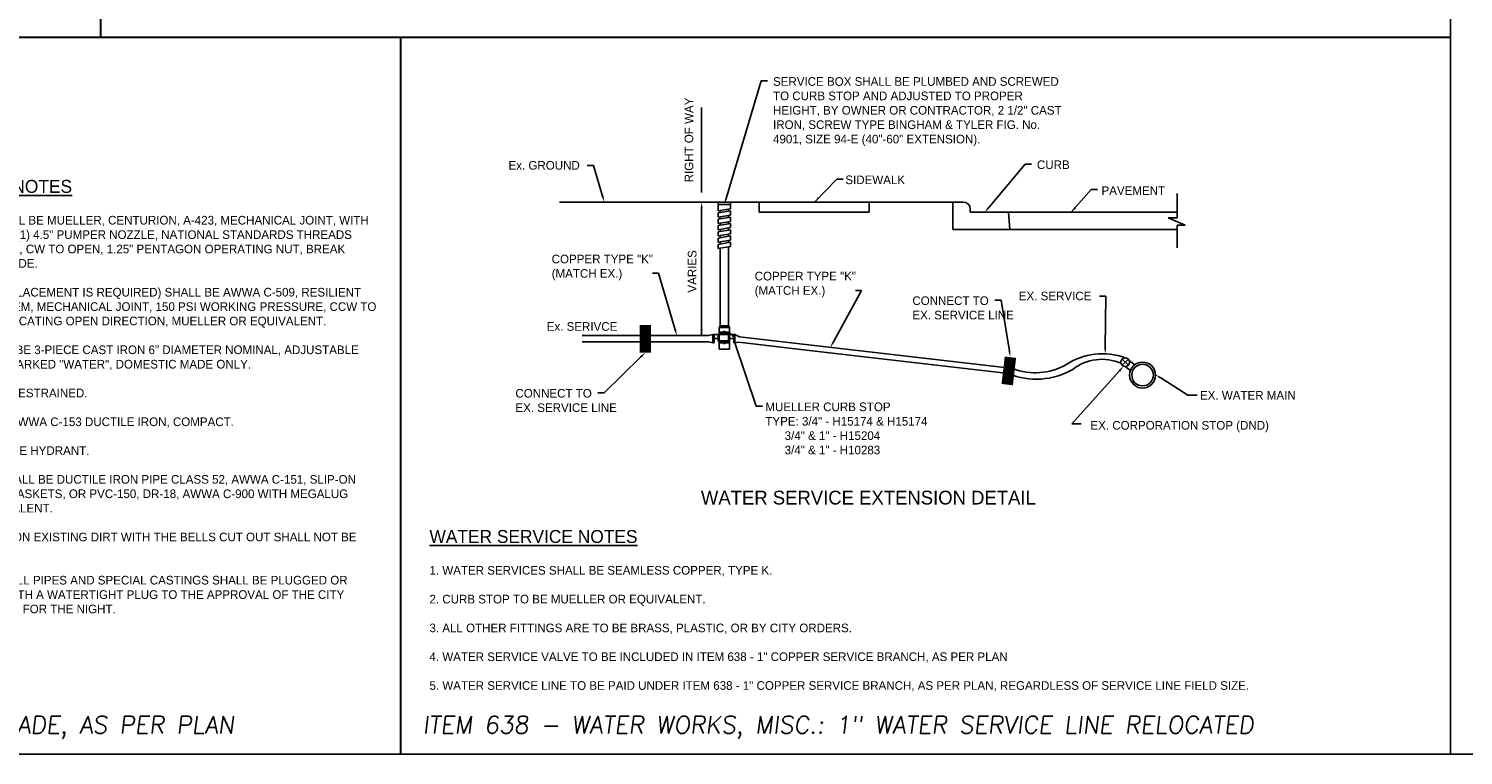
# Model space of a CAD drawing. Header units: feet. Extents: x 6 to 310, y -41 to 128.
# Tile 19 of 48: x 229 to 249, y 4 to 14. Entities that reach past the tile are written whole.
import ezdxf
from ezdxf.enums import TextEntityAlignment as Align

# ---------------------------------------------------------------- set-up
doc = ezdxf.new("R2010")
doc.units = ezdxf.units.FT
doc.header["$MEASUREMENT"] = 0
doc.layers.add('COLUMNS', color=6, linetype='Continuous', plot=False)
for name, color, linetype in [('D-TEXT', 9, 'Continuous'), ('D-TITLE_SUB', 6, 'Continuous'), ('DETAIL', 1, 'Continuous'), ('SH_Border', 7, 'Continuous'), ('SHEET_TXT', 9, 'Continuous'), ('text', 9, 'Continuous')]:
    doc.layers.add(name, color=color, linetype=linetype)
doc.styles.add('SLANTED', font='ROMANS.SHX', dxfattribs={"oblique": 7})
doc.styles.add('Slanted-Normal', font='font31.shx', dxfattribs={"height": 0.14})
doc.styles.get("Standard").update_dxf_attribs({"font": 'ARIAL_0.TTF'})

msp = doc.modelspace()

# ---------------------------------------------------------------- linework, layer by layer
at = {"layer": 'COLUMNS', "color": 3, "flags": 128}
for points in [[(218.72252, 3.62445), (218.72252, 24.37445), (249.09752, 24.37445), (249.09752, 3.62445)], [(249.09752, 3.62445), (249.09752, 24.37445), (279.47252, 24.37445), (279.47252, 3.62445)]]:
    msp.add_lwpolyline(points, close=True, dxfattribs=at)
at = {"layer": 'DETAIL'}
for p, q in [((238.26485, 12.98678), (238.26485, 11.7528)), ((245.14331, 11.73846), (245.14331, 11.38883)), ((238.26485, 11.61439), (236.20965, 11.61439)), ((238.4859, 11.61439), (238.26485, 11.61439)), ((238.72294, 11.61623), (242.04981, 11.61681)), ((239.09904, 11.46808), (239.09904, 11.61681)), ((240.68735, 11.46808), (239.09904, 11.46808)), ((240.68735, 11.46808), (240.68735, 11.61439)), ((241.89706, 11.21808), (241.89706, 11.61681)), ((242.14981, 11.51681), (242.14981, 11.46808)), ((242.14981, 11.46808), (245.14331, 11.46808)), ((242.70503, 11.46808), (242.72208, 11.21808)), ((245.14331, 11.21808), (241.89706, 11.21808)), ((245.14331, 11.38883), (245.01472, 11.38883)), ((245.01472, 11.38883), (245.2615, 11.28008)), ((245.14331, 11.28008), (245.14331, 10.95483)), ((245.2615, 11.28008), (245.14331, 11.28008)), ((237.45024, 9.68282), (236.53714, 9.68282)), ((236.53714, 9.5933), (237.45024, 9.5933))]:
    msp.add_line(p, q, dxfattribs=at)
at = {"layer": 'DETAIL', "color": 5}
for p, q in [((238.72294, 11.61623), (238.4859, 11.61439)), ((238.53177, 10.94883), (238.53177, 9.82339)), ((238.6529, 10.96901), (238.6529, 9.82339)), ((238.36333, 9.68282), (237.45024, 9.68282)), ((237.45024, 9.5933), (238.36333, 9.5933)), ((238.74374, 9.70127), (238.81265, 9.66536)), ((238.8035, 9.58669), (238.74374, 9.58014)), ((239.65586, 9.4876), (238.8035, 9.58669)), ((242.76913, 9.20541), (238.81265, 9.66536))]:
    msp.add_line(p, q, dxfattribs=at)
at = {"layer": 'DETAIL', "color": 5, "const_width": 0.166}
for points in [[(237.45024, 9.83766), (237.45024, 9.43846)], [(242.73142, 9.37087), (242.68532, 8.97434)]]:
    msp.add_lwpolyline(points, dxfattribs=at)
at = {"layer": 'DETAIL', "color": 5}
msp.add_lwpolyline([(242.70379, 9.13327), (239.65586, 9.4876)], dxfattribs=at)
at = {"layer": 'DETAIL'}
for centre, radius, start, end in [((242.04981, 11.51681), 0.1, 0, 90), ((244.0654, 8.45995), 0.96044, 70.036434, 123.646066), ((244.05714, 8.65235), 0.68817, 66.339743, 128.168791), ((243.10673, 10.10653), 1.05338, 247.509997, 299.902497), ((243.09342, 10.04873), 0.90352, 248.965953, 299.130621)]:
    msp.add_arc(centre, radius, start, end, dxfattribs=at)
at = {"layer": 'SH_Border', "const_width": 0.03}
for points in [[(229.57112, 24.37445), (229.57112, 13.99945)], [(233.91002, 13.99945), (218.72252, 13.99945)], [(249.09752, 13.99945), (233.91002, 13.99945)], [(233.91002, 13.99945), (233.91002, 3.62445)]]:
    msp.add_lwpolyline(points, dxfattribs=at)
at = {"layer": 'text'}
for p, q in [((238.61808, 11.66591), (239.12654, 13.36944)), ((239.12654, 13.36944), (239.21654, 13.36944)), ((236.60855, 12.146), (236.69855, 12.146)), ((236.83149, 11.70063), (236.69855, 12.146)), ((242.41689, 11.53689), (242.9448, 12.1631)), ((242.9448, 12.1631), (243.0348, 12.1631)), ((239.89769, 11.61643), (240.22255, 11.94928)), ((240.22255, 11.94928), (240.31255, 11.94928)), ((243.61038, 11.46808), (243.90156, 11.80008)), ((243.90156, 11.80008), (243.99156, 11.80008)), ((238.26485, 11.52439), (238.26485, 9.68282)), ((237.55175, 10.58579), (237.64175, 10.58579)), ((237.88143, 9.76918), (237.64175, 10.58579)), ((240.17011, 9.59155), (240.57806, 10.33847)), ((240.48806, 10.33847), (240.57806, 10.33847)), ((242.59543, 10.19487), (242.50543, 10.19487)), ((242.71676, 9.45967), (242.59543, 10.19487)), ((244.11118, 10.25478), (244.02118, 10.25478)), ((244.103, 9.50968), (244.11118, 10.25478)), ((238.74374, 9.58014), (239.05389, 8.66046)), ((237.3859, 9.37552), (236.85325, 8.85444)), ((244.43751, 9.25598), (244.34912, 9.34437)), ((244.34912, 9.25598), (244.43751, 9.34437)), ((244.30962, 9.17399), (243.62003, 8.40576)), ((244.46875, 9.1811), (244.39331, 9.23767)), ((244.52875, 9.2611), (244.45331, 9.31767)), ((244.90665, 9.07103), (245.29825, 8.82412)), ((236.85325, 8.85444), (236.76325, 8.85444)), ((245.29825, 8.82412), (245.43258, 8.82412)), ((239.05389, 8.66046), (239.14389, 8.66046)), ((243.62003, 8.40576), (243.75436, 8.40576))]:
    msp.add_line(p, q, dxfattribs=at)
at = {"layer": 'text', "color": 5}
for p, q in [((238.50149, 11.61451), (238.50149, 11.57967)), ((238.50149, 11.57967), (238.68318, 11.57967)), ((238.50149, 11.57967), (238.50149, 11.48883)), ((238.68318, 11.51911), (238.50149, 11.48883)), ((238.68318, 11.48883), (238.50149, 11.45855)), ((238.50149, 11.45855), (238.50149, 11.39799)), ((238.50149, 11.39799), (238.68318, 11.42827)), ((238.53177, 11.49388), (238.53177, 11.4636)), ((238.6529, 11.51407), (238.6529, 11.48379)), ((238.6529, 11.42322), (238.6529, 11.39294)), ((238.68318, 11.57967), (238.68318, 11.61592)), ((238.68318, 11.57967), (238.68318, 11.51911)), ((238.68318, 11.48883), (238.68318, 11.42827)), ((238.68318, 11.39799), (238.50149, 11.36771)), ((238.50149, 11.36771), (238.50149, 11.30715)), ((238.50149, 11.30715), (238.68318, 11.33743)), ((238.68318, 11.30715), (238.50149, 11.27687)), ((238.50149, 11.27687), (238.50149, 11.21631)), ((238.50149, 11.21631), (238.68318, 11.24659)), ((238.68318, 11.21631), (238.50149, 11.18602)), ((238.53177, 11.40304), (238.53177, 11.37276)), ((238.53177, 11.31219), (238.53177, 11.28191)), ((238.53177, 11.22135), (238.53177, 11.19107)), ((238.6529, 11.33238), (238.6529, 11.3021)), ((238.6529, 11.24154), (238.6529, 11.21126)), ((238.68318, 11.39799), (238.68318, 11.33743)), ((238.68318, 11.30715), (238.68318, 11.24659)), ((238.68318, 11.21631), (238.68318, 11.15574)), ((238.50149, 11.18602), (238.50149, 11.12546)), ((238.50149, 11.12546), (238.68318, 11.15574)), ((238.68318, 11.12546), (238.50149, 11.09518)), ((238.50149, 11.09518), (238.50149, 11.03462)), ((238.50149, 11.03462), (238.68318, 11.0649)), ((238.68318, 11.03462), (238.50149, 11.00434)), ((238.50149, 11.00434), (238.50149, 10.94378)), ((238.53177, 11.13051), (238.53177, 11.10023)), ((238.53177, 11.03967), (238.53177, 11.00939)), ((238.6529, 11.1507), (238.6529, 11.12042)), ((238.6529, 11.05985), (238.6529, 11.02957)), ((238.68318, 11.12546), (238.68318, 11.0649)), ((238.68318, 11.03462), (238.68318, 10.97406)), ((238.50149, 10.94378), (238.68318, 10.97406)), ((238.51663, 9.79917), (238.53177, 9.82339)), ((238.51663, 9.79917), (238.51663, 9.4893)), ((238.51663, 9.79917), (238.66804, 9.79917)), ((238.53177, 9.82339), (238.6529, 9.82339)), ((238.66804, 9.79917), (238.6529, 9.82339)), ((238.66804, 9.79917), (238.66804, 9.4893)), ((238.42885, 9.70125), (238.36333, 9.68282)), ((238.36333, 9.5933), (238.42885, 9.58013)), ((238.42885, 9.70125), (238.44399, 9.70125)), ((238.42885, 9.70125), (238.42885, 9.58013)), ((238.42885, 9.58013), (238.44399, 9.58013)), ((238.44399, 9.70125), (238.50455, 9.70125)), ((238.44399, 9.70125), (238.44399, 9.58013)), ((238.44399, 9.64069), (238.50455, 9.64069)), ((238.50319, 9.65224), (238.51833, 9.65224)), ((238.50455, 9.70125), (238.66804, 9.70125)), ((238.50455, 9.60205), (238.50455, 9.70125)), ((238.51663, 9.60205), (238.50455, 9.60205)), ((238.6529, 9.61041), (238.51663, 9.61041)), ((238.53177, 9.73153), (238.6529, 9.73153)), ((238.53177, 9.73153), (238.53177, 9.71639)), ((238.53177, 9.71639), (238.6529, 9.71639)), ((238.53177, 9.59527), (238.6529, 9.59527)), ((238.53177, 9.58013), (238.53177, 9.59527)), ((238.53177, 9.58013), (238.6529, 9.58013)), ((238.54691, 9.70125), (238.54691, 9.71639)), ((238.54691, 9.59527), (238.54691, 9.61041)), ((238.57983, 9.74122), (238.57983, 9.73153)), ((238.57983, 9.74122), (238.60484, 9.74122)), ((238.57983, 9.57044), (238.57983, 9.58013)), ((238.57983, 9.57044), (238.60484, 9.57044)), ((238.60484, 9.73153), (238.60484, 9.74122)), ((238.60484, 9.58013), (238.60484, 9.57044)), ((238.63776, 9.71639), (238.63776, 9.70125)), ((238.63776, 9.61041), (238.63776, 9.59527)), ((238.6529, 9.73153), (238.6529, 9.71639)), ((238.6529, 9.70125), (238.6529, 9.61041)), ((238.6529, 9.65224), (238.66804, 9.65224)), ((238.6529, 9.61041), (238.6529, 9.60205)), ((238.6529, 9.60205), (238.66804, 9.60205)), ((238.6529, 9.58013), (238.6529, 9.59527)), ((238.7286, 9.70127), (238.66804, 9.70127)), ((238.7286, 9.6407), (238.66804, 9.6407)), ((238.7286, 9.70127), (238.7286, 9.58014)), ((238.74374, 9.70127), (238.7286, 9.70127)), ((238.74374, 9.58014), (238.7286, 9.58014)), ((238.74374, 9.70127), (238.74374, 9.58014)), ((238.66804, 9.4893), (238.51663, 9.4893))]:
    msp.add_line(p, q, dxfattribs=at)
at = {"layer": 'text'}
for centre, radius in [((244.39331, 9.30017), 0.0625), ((244.64331, 9.11267), 0.1875), ((244.64331, 9.11267), 0.15625)]:
    msp.add_circle(centre, radius, dxfattribs=at)
for points in [[(236.84586, 11.70492), (236.81711, 11.69634), (236.85723, 11.61439)], [(238.63245, 11.66162), (238.6037, 11.67021), (238.59233, 11.57967)], [(239.97129, 11.67036), (239.94982, 11.69132), (239.89769, 11.61643)], [(238.24985, 11.52439), (238.27985, 11.52439), (238.26485, 11.61439)], [(242.42836, 11.52722), (242.40542, 11.54656), (242.35888, 11.46808)], [(243.681, 11.52585), (243.65844, 11.54563), (243.61038, 11.46808)], [(237.89583, 9.7734), (237.86704, 9.76495), (237.90678, 9.68282)], [(238.24985, 9.77282), (238.27985, 9.77282), (238.26485, 9.68282)], [(240.18328, 9.58436), (240.15695, 9.59874), (240.12697, 9.51257)], [(237.37541, 9.38624), (237.39639, 9.3648), (237.45024, 9.43846)], [(242.73156, 9.46211), (242.70196, 9.45723), (242.73142, 9.37087)], [(244.118, 9.50952), (244.088, 9.50985), (244.10201, 9.41969)], [(244.29801, 9.18348), (244.32124, 9.1645), (244.36657, 9.24368)], [(244.89891, 9.05818), (244.91438, 9.08389), (244.82953, 9.11744)]]:
    msp.add_solid(points, dxfattribs=at)
at = {"layer": 'text', "color": 5}
msp.add_solid([(238.70933, 9.66045), (238.73349, 9.67825), (238.66804, 9.74182)], dxfattribs=at)

# ---------------------------------------------------------------- texts
at = {"layer": 'D-TEXT', "char_height": 0.125, "attachment_point": 1}
for s, insert, width in [('\\A1;{\\Ffont31|c0;\\H1.5x;\\LFIRE HYDRANT NOTES\\H0.66667x;\\l\\P\\P1. FIRE HYDRANTS SHALL BE MUELLER, CENTURION, A-423, MECHANICAL JOINT, WITH (2) 2.5" HOSE NOZZLES, (1) 4.5" PUMPER NOZZLE, NATIONAL STANDARDS THREADS CONFORMING TO AWWA, CW TO OPEN, 1.25" PENTAGON OPERATING NUT, BREAK FLANGES 3" ABOVE GRADE. \\P\\P2. GATE VALVES (IF REPLACEMENT IS REQUIRED) SHALL BE AWWA C-509, RESILIENT WEDGE, NONRISING STEM, MECHANICAL JOINT, 150 PSI WORKING PRESSURE, CCW TO OPEN WITH ARROW INDICATING OPEN DIRECTION, MUELLER OR EQUIVALENT. \\P\\P3. VALVE BOXES SHALL BE 3-PIECE CAST IRON 6" DIAMETER NOMINAL, ADJUSTABLE SCREW TYPE, COVER MARKED "WATER", DOMESTIC MADE ONLY. \\P\\P4. ALL FITTINGS TO BE RESTRAINED. \\P\\P5. ALL FITTINGS TO BE AWWA C-153 DUCTILE IRON, COMPACT. \\P\\P6. CONTRACTOR TO FACE HYDRANT. \\P\\P7. WATER MATERIAL SHALL BE DUCTILE IRON PIPE CLASS 52, AWWA C-151, SLIP-ON JOINTS WITH RUBBER GASKETS, OR PVC-150, DR-18, AWWA C-900 WITH MEGALUG RESTRAINTS OR EQUIVALENT. \\P\\P8. THE LAYING OF PIPE ON EXISTING DIRT WITH THE BELLS CUT OUT SHALL NOT BE PERMITTED. \\P\\P9. THE OPEN ENDS OF ALL PIPES AND SPECIAL CASTINGS SHALL BE PLUGGED OR OTHERWISE CLOSED WITH A WATERTIGHT PLUG TO THE APPROVAL OF THE CITY BEFORE LEAVING WORK FOR THE NIGHT. }', (226.37187, 11.93713), 7.2572242), ('\\A1;{\\Ffont31|c0;\\H1.5x;\\LWATER SERVICE NOTES\\H0.66667x;\\l\\P\\P1. WATER SERVICES SHALL BE SEAMLESS COPPER, TYPE K.\\P\\P2. CURB STOP TO BE MUELLER OR EQUIVALENT. \\P\\P3. ALL OTHER FITTINGS ARE TO BE BRASS, PLASTIC, OR BY CITY ORDERS.\\P\\P4. WATER SERVICE VALVE TO BE INCLUDED IN ITEM 638 - 1" COPPER SERVICE BRANCH, AS PER PLAN\\P\\P5. WATER SERVICE LINE TO BE PAID UNDER ITEM 638 - 1" COPPER SERVICE BRANCH, AS PER PLAN, REGARDLESS OF SERVICE LINE FIELD SIZE.}', (234.32774, 6.87018), 13.2128764)]:
    msp.add_mtext(s, dxfattribs=dict(at, insert=insert, width=width))
at = {"layer": 'D-TITLE_SUB', "style": 'Slanted-Normal'}
msp.add_text('WATER SERVICE EXTENSION DETAIL', height=0.2, dxfattribs=at).set_placement((240.67648, 7.33921), align=Align.MIDDLE_CENTER)
at = {"layer": 'SHEET_TXT', "color": 3, "style": 'SLANTED', "oblique": 7}
for s, p in [('ITEM 638 - HYDRANT EXTENDED AND ADJUSTED TO GRADE, AS PER PLAN', (219.04307, 4.17663)), ('ITEM 638 - WATER WORKS, MISC.: 1" WATER SERVICE LINE RELOCATED', (234.23057, 4.17663))]:
    msp.add_text(s, height=0.25, dxfattribs=at).set_placement(p, align=Align.TOP_LEFT)
at = {"layer": 'text', "char_height": 0.125, "attachment_point": 1, "style": 'Slanted-Normal'}
for s, insert, width in [('SERVICE BOX SHALL BE PLUMBED AND SCREWED TO CURB STOP AND ADJUSTED TO PROPER HEIGHT, BY OWNER OR CONTRACTOR, 2 1/2" CAST IRON, SCREW TYPE BINGHAM & TYLER FIG. No. 4901, SIZE 94-E (40"-60" EXTENSION).', (239.29781, 13.42398), 4.1747663), ('Ex. GROUND', (235.47144, 12.21021), 1.5597149), ('CURB', (243.11522, 12.21915), 1.5597149), ('SIDEWALK', (240.34343, 12.00064), 1.5597149), ('PAVEMENT', (244.04918, 11.84541), 1.5597149), ('\\A1;COPPER TYPE "K" (MATCH EX.)', (236.09576, 10.85453), 1.5597149), ('\\A1;COPPER TYPE "K" (MATCH EX.)', (239.03207, 10.60721), 1.5597149), ('CONNECT TO\\PEX. SERVICE LINE', (241.31331, 10.25187), 1.5597149), ('EX. SERVICE', (242.85271, 10.31967), 1.5597149), ('Ex. SERIVCE', (236.02369, 9.87835), 1.5597149), ('CONNECT TO\\PEX. SERVICE LINE', (235.57113, 8.91145), 1.5597149), ('\\A1;MUELLER CURB STOP\\PTYPE: 3/4" - H15174 & H15174\\P      3/4" & 1" - H15204\\P      3/4" & 1" - H10283', (239.18682, 8.71527), 3.9148263), ('EX. WATER MAIN', (245.47391, 8.88241), 1.5597149), ('\\A1;EX. CORPORATION STOP (DND)', (243.88908, 8.44792), 4.6828828)]:
    msp.add_mtext(s, dxfattribs=dict(at, insert=insert, width=width))
at = {"layer": 'text', "char_height": 0.125, "width": 1.5597149, "rotation": 90, "style": 'Slanted-Normal'}
for s, insert, attachment_point in [('RIGHT OF WAY', (238.08217, 12.51502), 5), ('VARIES', (238.0644, 10.3069), 1)]:
    msp.add_mtext(s, dxfattribs=dict(at, insert=insert, attachment_point=attachment_point))

doc.saveas('drawing.dxf')
